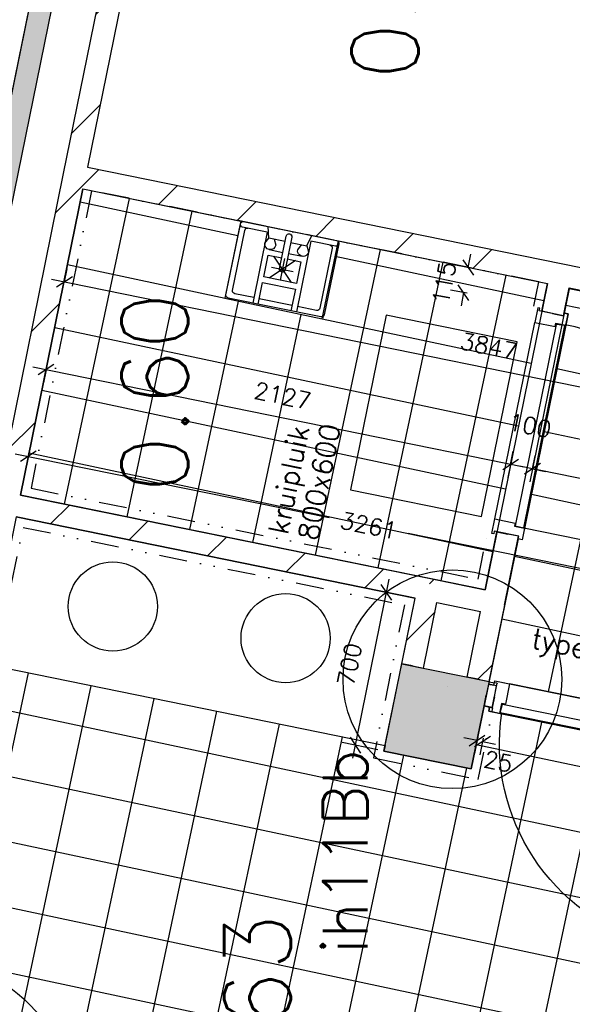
# Model space of a CAD drawing. Extents: x -29284 to 2055880, y -64816 to 121103.
# Tile 76 of 123: x 25401 to 27881, y 71183 to 75602. Entities that reach past the tile are written whole.
import ezdxf
from ezdxf.enums import TextEntityAlignment as Align

# ---------------------------------------------------------------- set-up
doc = ezdxf.new("R2010")
doc.units = 0
doc.header["$LTSCALE"] = 50
doc.header["$MEASUREMENT"] = 0
doc.header["$PDMODE"] = 3
doc.header["$PDSIZE"] = 0.1
doc.linetypes.add('DIVIDE', pattern=[1.25, 0.5, -0.25, 0, -0.25, 0, -0.25])
doc.layers.get('0').update_dxf_attribs({"linetype": 'CONTINUOUS'})
doc.layers.get('DEFPOINTS').update_dxf_attribs({"linetype": 'CONTINUOUS'})
for name, color, linetype in [('00', 7, 'CONTINUOUS'), ('_DETAILNUMMERS', 4, 'CONTINUOUS'), ('_DETAILNUMMERSTEKST', 4, 'CONTINUOUS'), ('A--01A1_ACEER', 1, 'CONTINUOUS'), ('A--A21--_F123-', 9, 'CONTINUOUS'), ('A--A22--_F123-', 9, 'CONTINUOUS'), ('A--A28--_F12--', 7, 'CONTINUOUS'), ('A--L21--', 3, 'CONTINUOUS'), ('A--L21--_F-2--', 7, 'CONTINUOUS'), ('A--L22--', 3, 'CONTINUOUS'), ('A--L22--_F-2--', 7, 'CONTINUOUS'), ('A--L28--', 7, 'CONTINUOUS'), ('A--L28--_F12--', 7, 'CONTINUOUS'), ('A--L32--', 7, 'CONTINUOUS'), ('A--L32--_F123-', 1, 'CONTINUOUS'), ('A--L32--_F123-DRAAIR', 7, 'CONTINUOUS'), ('A--L74--', 7, 'CONTINUOUS'), ('A--L74--_F-23-', 7, 'CONTINUOUS'), ('A--M$1A-_F123-', 1, 'CONTINUOUS'), ('A--M1$A-_F123-', 1, 'CONTINUOUS'), ('A--T$1A-_F123-_RN', 4, 'CONTINUOUS'), ('tegels', 253, 'CONTINUOUS'), ('TEKST_KOZIJNMERK', 2, 'CONTINUOUS'), ('X--LR---_CP', 7, 'CONTINUOUS')]:
    doc.layers.add(name, color=color, linetype=linetype)
doc.layers.add('bruto vloeroppervlak', color=3, linetype='CONTINUOUS', plot=False)
doc.styles.add('ALFA-0_25', font='ROMANS')
doc.styles.add('HIEMSTRA', font='romans.shx')
doc.dimstyles.new('STANDARD$0', dxfattribs={"dimscale": 30, "dimtxt": 2.5, "dimasz": 2, "dimexe": 2, "dimexo": 0, "dimgap": 2, "dimtad": 1, "dimdec": 0, "dimzin": 0, "dimdsep": 46, "dimtxsty": 'ALFA-0_25', "dimblk1": 'OBLIQUE', "dimblk2": 'OBLIQUE', "dimsah": 1, "dimcen": -3, "dimdle": 2, "dimclrd": 1, "dimclre": 1, "dimclrt": 2, "dimadec": 0, "dimazin": 0, "dimtfac": 0.666667, "dimtofl": 0, "dimtmove": 2, "dimatfit": 3, "dimldrblk": 'OBLIQUE', "dimfxl": 1, "dimtvp": 0.833333, "dimtolj": 1, "dimtzin": 0, "dimarcsym": 0})
pattern_1 = [(45, (-25645.33, -74901.35), (-212.132, 212.132), [])]

# ---------------------------------------------------------------- blocks, each defined once
blk = doc.blocks.new('*U1442')
at = {"layer": 'A--A21--_F123-', "color": 2}
for points in [[(-3905.2, -19171.4), (-3964.2, -19210.5), (0, 0), (-49, 10)], [(0, 0), (49, -10), (-3905.2, -19171.4), (-3846.3, -19132.3)]]:
    blk.add_solid(points, dxfattribs=at)
at = {"layer": 'A--L21--_F-2--', "color": 3, "linetype": 'Continuous'}
for points in [[(0, 0), (-49, 10), (-3964.2, -19210.5), (-3964.2, -19210.5)], [(0, 0), (49, -10), (-3846.3, -19132.3), (-3846.3, -19132.3)]]:
    blk.add_lwpolyline(points, dxfattribs=at)
blk = doc.blocks.new('*U1397')
at = {"layer": 'A--A22--_F123-', "linetype": 'Continuous'}
h = blk.add_hatch(dxfattribs=at)
h.set_pattern_fill('ALFALINE', color=256, scale=300, style=0)
h.set_pattern_definition([(45, (-27827.87, -74456.76), (-212.132, 212.132), [])])
h.paths.add_polyline_path([(0, 0), (10, 49), (1645.6, -284.2), (1684.6, -343.2), (1674.6, -392.2), (39, -59)])
at = {"layer": 'A--L22--_F-2--', "color": 3, "linetype": 'Continuous'}
for points in [[(10, 49), (10, 49), (1645.6, -284.2), (1645.6, -284.2)], [(39, -59), (39, -59), (1674.6, -392.2), (1674.6, -392.2)]]:
    blk.add_lwpolyline(points, dxfattribs=at)
blk = doc.blocks.new('*U1361')
at = {"layer": 'A--A22--_F123-', "linetype": 'Continuous'}
h = blk.add_hatch(dxfattribs=at)
h.set_pattern_fill('ALFALINE', color=256, scale=300, style=0)
h.set_pattern_definition([(45, (-26223.74, -77740.84), (-212.132, 212.132), [])])
h.paths.add_polyline_path([(0, 0), (38.9, -59.4), (-519.4, -2800.5), (-578.4, -2839.5), (-627.4, -2829.5), (-49, 10)])
at = {"layer": 'A--L22--_F-2--', "color": 3, "linetype": 'Continuous'}
for points in [[(-49, 10), (-49, 10), (-627.4, -2829.5), (-627.4, -2829.5)], [(38.9, -59.4), (38.9, -59.4), (-519.4, -2800.5), (-519.4, -2800.5)]]:
    blk.add_lwpolyline(points, dxfattribs=at)
blk = doc.blocks.new('*U1357')
at = {"layer": 'A--A22--_F123-', "linetype": 'Continuous'}
h = blk.add_hatch(dxfattribs=at)
h.set_pattern_fill('ALFALINE', color=256, scale=300, style=0)
h.set_pattern_definition([(45, (-27234.07, -73044.67), (-212.132, 212.132), [])])
h.paths.add_polyline_path([(0, 0), (10, 49), (254.9, -0.9), (294, -59.9), (235, -98.9), (39, -59)])
at = {"layer": 'A--L22--_F-2--', "color": 3, "linetype": 'Continuous'}
for points in [[(10, 49), (10, 49), (254.9, -0.9), (254.9, -0.9)], [(39, -59), (39, -59), (235, -98.9), (235, -98.9)]]:
    blk.add_lwpolyline(points, dxfattribs=at)
blk = doc.blocks.new('Q0340081')
at = {"layer": 'A--L32--_F123-', "color": 2, "linetype": 'Continuous'}
blk.add_lwpolyline([(0, 0), (0, -40), (926.12, -40), (923.12, 0), (0, 0)], close=True, dxfattribs=at)
at = {"layer": 'A--L32--_F123-', "color": 1, "linetype": 'Continuous'}
blk.add_lwpolyline([(0, -40), (0, -970, 0.4142136), (930, -40)], format="xyb", dxfattribs=at)
blk = doc.blocks.new('dr_930type3')
at = {"layer": 'A--L32--_F123-', "color": 1}
blk.add_line((67, 0), (967, 0), dxfattribs=at)
for points in [[(0, -9), (0, 0), (67, 0), (67, -93.75), (52, -93.75), (52, -139), (0, -139), (0, -121), (12, -121), (12, -9), (0, -9)], [(1034, -9), (1034, 0), (967, 0), (967, -93.75), (982, -93.75), (982, -139), (1034, -139), (1034, -121), (1022, -121), (1022, -9), (1034, -9)]]:
    blk.add_lwpolyline(points, close=True, dxfattribs=at)
at = {"layer": 'X--LR---_CP', "color": 2, "linetype": 'Continuous'}
blk.add_point((0, 0), dxfattribs=at)
at = {"layer": 'X--LR---_CP', "color": 3, "linetype": 'Continuous'}
blk.add_point((0, 0), dxfattribs=at)
at = {"layer": 'A--L32--', "linetype": 'Continuous'}
blk.add_blockref('Q0340081', (53.94, -95.94), dxfattribs=at)
blk = doc.blocks.new('*U1321')
at = {"layer": 'A--A22--_F123-', "linetype": 'Continuous'}
h = blk.add_hatch(dxfattribs=at)
h.set_pattern_fill('ALFALINE', color=256, scale=300, style=0)
h.set_pattern_definition([(45, (-27792.52, -74283.24), (-212.132, 212.132), [])])
h.paths.add_polyline_path([(0, 0), (-49, 10), (-23.6, 134.5), (35.3, 173.5), (74.4, 114.6), (49, -10)])
at = {"layer": 'A--L22--_F-2--', "color": 3, "linetype": 'Continuous'}
for points in [[(0, 0), (-49, 10), (-23.6, 134.5), (-23.6, 134.5)], [(0, 0), (49, -10), (74.4, 114.6), (74.4, 114.6)]]:
    blk.add_lwpolyline(points, dxfattribs=at)
blk = doc.blocks.new('Q020439-')
at = {"layer": 'A--A28--_F12--', "color": 8}
for points in [[(-200, -200), (-200, 200), (200, 200)], [(-200, -200), (200, 200), (200, -200)]]:
    blk.add_solid(points, dxfattribs=at)
at = {"layer": 'A--L28--_F12--', "color": 3, "linetype": 'Continuous'}
blk.add_lwpolyline([(-200, -200), (-200, 200), (200, 200), (200, -200)], close=True, dxfattribs=at)
at = {"layer": 'X--LR---_CP'}
for p in [(-200, 0), (-200, 0), (200, 0)]:
    blk.add_point(p, dxfattribs=at)
blk = doc.blocks.new('*U1293')
at = {"layer": 'A--A22--_F123-', "linetype": 'Continuous'}
h = blk.add_hatch(dxfattribs=at)
h.set_pattern_fill('ALFALINE', color=256, scale=300, style=0)
h.set_pattern_definition(pattern_1)
h.paths.add_polyline_path([(0, 0), (39, -59), (-240.9, -1433), (-299.8, -1472), (-348.8, -1462), (-49, 10)])
at = {"layer": 'A--L22--_F-2--', "color": 3, "linetype": 'Continuous'}
for points in [[(-49, 10), (-49, 10), (-348.8, -1462), (-348.8, -1462)], [(39, -59), (39, -59), (-240.9, -1433), (-240.9, -1433)]]:
    blk.add_lwpolyline(points, dxfattribs=at)
blk = doc.blocks.new('*U1292')
at = {"layer": 'A--A22--_F123-', "linetype": 'Continuous'}
h = blk.add_hatch(dxfattribs=at)
h.set_pattern_fill('ALFALINE', color=256, scale=300, style=0)
h.set_pattern_definition([(45, (-27164.2, -72701.7), (-212.132, 212.132), [])])
h.paths.add_polyline_path([(0, 0), (-49, 10), (10.9, 303.9), (69.9, 343), (108.9, 284), (49, -10)])
at = {"layer": 'A--L22--_F-2--', "color": 3, "linetype": 'Continuous'}
for points in [[(0, 0), (-49, 10), (10.9, 303.9), (10.9, 303.9)], [(0, 0), (49, -10), (108.9, 284), (108.9, 284)]]:
    blk.add_lwpolyline(points, dxfattribs=at)
blk = doc.blocks.new('*U1291')
at = {"layer": 'A--A22--_F123-', "linetype": 'Continuous'}
h = blk.add_hatch(dxfattribs=at)
h.set_pattern_fill('ALFALINE', color=256, scale=300, style=0)
h.set_pattern_definition([(45, (-25345.5, -73429.38), (-212.132, 212.132), [])])
h.paths.add_polyline_path([(0, 0), (59, 39), (1898.6, -335.7), (1888.6, -384.7), (1829.6, -423.7), (39, -59)])
at = {"layer": 'A--L22--_F-2--', "color": 3, "linetype": 'Continuous'}
for points in [[(59, 39), (59, 39), (1898.6, -335.7), (1898.6, -335.7)], [(39, -59), (39, -59), (1829.6, -423.7), (1829.6, -423.7)]]:
    blk.add_lwpolyline(points, dxfattribs=at)
blk = doc.blocks.new('_OBLIQUE')
at = {"color": 0, "linetype": 'ByBlock'}
blk.add_line((-0.5, -0.5), (0.5, 0.5), dxfattribs=at)
blk = doc.blocks.new('*D273')
at = {"layer": 'A--M$1A-_F123-', "color": 1, "lineweight": -2, "transparency": 16777216}
for p, q in [((26895.1, 72287.1), (27058.8, 73090.6)), ((27147.4, 73011.3), (26988, 73043.8)), ((27007.7, 72325.4), (26848.3, 72357.8))]:
    blk.add_line(p, q, dxfattribs=at)
at = {"layer": 'DEFPOINTS', "color": 0, "transparency": 16777216}
for p in [(27046.8, 73031.8), (27147.4, 73011.3), (27007.7, 72325.4)]:
    blk.add_point(p, dxfattribs=at)
at = {"layer": 'A--M$1A-_F123-', "color": 1, "lineweight": -2, "transparency": 16777216, "xscale": 60, "yscale": 60, "zscale": 60}
for p, rotation in [((27046.8, 73031.8), 78.48629033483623), ((26907.1, 72345.9), 258.4862903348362)]:
    blk.add_blockref('_OBLIQUE', p, dxfattribs=dict(at, rotation=rotation))
at = {"layer": 'A--M$1A-_F123-', "color": 2, "transparency": 16777216, "insert": (26881.4, 72708.3), "char_height": 75, "attachment_point": 5, "rotation": 78.4863, "style": 'ALFA-0_25'}
blk.add_mtext('\\A1;700', dxfattribs=at)
blk = doc.blocks.new('Q070085-')
at = {"layer": 'X--LR---_CP'}
for p in [(0, 0), (0, 0), (350, 0)]:
    blk.add_point(p, dxfattribs=at)
blk = doc.blocks.new('Q070086-')
at = {"layer": 'X--LR---_CP'}
for p in [(0, 0), (0, 0), (400, 0)]:
    blk.add_point(p, dxfattribs=at)
blk = doc.blocks.new('Q070087-')
at = {"layer": 'X--LR---_CP'}
for p in [(0, 0), (0, 0), (175, 0)]:
    blk.add_point(p, dxfattribs=at)
blk = doc.blocks.new('Q070079-')
at = {"layer": 'X--LR---_CP'}
for p in [(0, 0), (0, 0), (50, 0)]:
    blk.add_point(p, dxfattribs=at)
blk = doc.blocks.new('Q070048-')
at = {"layer": 'A--L74--_F-23-', "color": 1, "linetype": 'Continuous'}
for p, q in [((-100, -25), (-100, -350)), ((100, -25), (100, -350)), ((-75, -100), (-12.5, -100)), ((-50, -125), (50, -225)), ((50, -125), (-50, -225)), ((0, -125), (0, -225)), ((12.5, -100), (75, -100)), ((-50, -175), (50, -175)), ((75, -325), (-75, -325))]:
    blk.add_line(p, q, dxfattribs=at)
for points in [[(-212.5, 0), (212.5, 0, -0.41), (225, -12.5), (225, -337.5, -0.41), (212.5, -350), (-212.5, -350, -0.41), (-225, -337.5), (-225, -12.5, -0.41), (-212.5, 0)], [(-100, -25), (-212.5, -25, -0.41), (-225, -12.5)], [(-100, -325), (-187.5, -325, -0.41), (-200, -312.5), (-200, -37.5, -0.41), (-187.5, -25), (-187.5, -25)], [(12.5, -25), (12.5, -175, -1), (-12.5, -175), (-12.5, -25, -1), (12.5, -25)], [(225, -12.5, -0.41), (212.5, -25), (100, -25)], [(187.5, -25), (187.5, -25, -0.41), (200, -37.5), (200, -312.5, -0.41), (187.5, -325), (100, -325)], [(-62.5, -50), (-50, -75, -1), (-100, -75), (-87.5, -50)], [(87.5, -50), (100, -75, -1), (50, -75), (62.5, -50)]]:
    blk.add_lwpolyline(points, format="xyb", dxfattribs=at)
for points in [[(-12.5, -50), (-87.5, -50), (-100, 0)], [(12.5, -50), (87.5, -50), (100, 0)], [(12.5, -125), (75, -125), (75, -225), (-75, -225), (-75, -125), (-12.5, -125)], [(-75, -350), (-75, -250), (75, -250), (75, -350)]]:
    blk.add_lwpolyline(points, dxfattribs=at)
at = {"layer": 'A--L74--_F-23-', "color": 255}
blk.add_circle((0, 0), 0.0123, dxfattribs=at)
at = {"layer": 'X--LR---_CP'}
for p in [(-225, -350), (225, -350), (225, -350)]:
    blk.add_point(p, dxfattribs=at)
at = {"layer": 'A--L74--', "extrusion": (-1, 0, 0)}
for name, p in [('Q070085-', (0, 0, -225)), ('Q070087-', (12.5, 0, -12.5))]:
    blk.add_blockref(name, p, dxfattribs=at)
at = {"layer": 'A--L74--'}
blk.add_blockref('Q070086-', (-200, -25), dxfattribs=at)
at = {"layer": 'A--L74--', "extrusion": (0, -1, 0)}
for p in [(-100, 0, 50), (50, 0, 50)]:
    blk.add_blockref('Q070079-', p, dxfattribs=at)
blk = doc.blocks.new('*D326')
at = {"layer": 'A--M$1A-_F123-', "color": 1, "linetype": 'Continuous', "lineweight": -2, "transparency": 16777216}
for p, q in [((25601.8, 74424.6), (25613.8, 74483.3)), ((29429.8, 73644.8), (25543, 74436.5)), ((29371, 73656.8), (29383, 73715.6))]:
    blk.add_line(p, q, dxfattribs=at)
at = {"layer": 'DEFPOINTS', "color": 0, "linetype": 'Continuous', "transparency": 16777216}
for p in [(25601.8, 74424.6), (25601.8, 74424.6), (29371, 73656.8)]:
    blk.add_point(p, dxfattribs=at)
at = {"layer": 'A--M$1A-_F123-', "color": 1, "linetype": 'Continuous', "lineweight": -2, "transparency": 16777216, "xscale": 60, "yscale": 60, "zscale": 60}
for p, rotation in [((25601.8, 74424.6), 168.4862903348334), ((29371, 73656.8), 348.4862903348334)]:
    blk.add_blockref('_OBLIQUE', p, dxfattribs=dict(at, rotation=rotation))
at = {"layer": 'A--M$1A-_F123-', "color": 2, "linetype": 'Continuous', "transparency": 16777216, "insert": (27505.9, 74136.2), "char_height": 75, "attachment_point": 5, "rotation": 348.4863, "style": 'ALFA-0_25'}
blk.add_mtext('\\A1;3847', dxfattribs=at)
blk = doc.blocks.new('*D327')
at = {"layer": 'A--M$1A-_F123-', "color": 1, "linetype": 'Continuous', "lineweight": -2, "transparency": 16777216}
for p, q in [((27662.4, 73594.2), (25460.2, 74042.8)), ((25519, 74030.8), (25507.1, 73972.1)), ((27603.6, 73606.2), (27591.6, 73547.4))]:
    blk.add_line(p, q, dxfattribs=at)
at = {"layer": 'DEFPOINTS', "color": 0, "linetype": 'Continuous', "transparency": 16777216}
for p in [(25519, 74030.8), (25519, 74030.8), (27603.6, 73606.2)]:
    blk.add_point(p, dxfattribs=at)
at = {"layer": 'A--M$1A-_F123-', "color": 1, "linetype": 'Continuous', "lineweight": -2, "transparency": 16777216, "xscale": 60, "yscale": 60, "zscale": 60}
for p, rotation in [((25519, 74030.8), 168.486290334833), ((27603.6, 73606.2), 348.486290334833)]:
    blk.add_blockref('_OBLIQUE', p, dxfattribs=dict(at, rotation=rotation))
at = {"layer": 'A--M$1A-_F123-', "color": 2, "linetype": 'Continuous', "transparency": 16777216, "insert": (26580.8, 73914.1), "char_height": 75, "attachment_point": 5, "rotation": 348.4863, "style": 'ALFA-0_25'}
blk.add_mtext('\\A1;2127', dxfattribs=at)
blk = doc.blocks.new('*D328')
at = {"layer": 'A--M$1A-_F123-', "color": 1, "linetype": 'Continuous', "lineweight": -2, "transparency": 16777216}
for p, q in [((25439.3, 73639.6), (25451.8, 73700.7)), ((25381, 73653.9), (26788.9, 73367.8)), ((28694.7, 72980.5), (27144.5, 73295.5)), ((28635.4, 72990.1), (28647.9, 73051.2))]:
    blk.add_line(p, q, dxfattribs=at)
at = {"layer": 'DEFPOINTS', "color": 0, "linetype": 'Continuous', "transparency": 16777216}
for p in [(25439.3, 73639.6), (28635.4, 72990.1), (28635.9, 72992.4)]:
    blk.add_point(p, dxfattribs=at)
at = {"layer": 'A--M$1A-_F123-', "color": 1, "linetype": 'Continuous', "lineweight": -2, "transparency": 16777216, "xscale": 60, "yscale": 60, "zscale": 60}
for p, rotation in [((25439.8, 73641.9), 168.5128474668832), ((28635.9, 72992.4), 348.5128474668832)]:
    blk.add_blockref('_OBLIQUE', p, dxfattribs=dict(at, rotation=rotation))
at = {"layer": 'A--M$1A-_F123-', "color": 2, "linetype": 'Continuous', "transparency": 16777216, "insert": (26966.7, 73331.6), "char_height": 75, "attachment_point": 5, "rotation": 348.5128, "style": 'ALFA-0_25'}
blk.add_mtext('\\A1;3261', dxfattribs=at)
blk = doc.blocks.new('*D338')
at = {"layer": 'A--M$1A-_F123-', "color": 1, "linetype": 'Continuous', "lineweight": -2, "transparency": 16777216}
for p, q in [((27603.6, 73606.2), (27615.6, 73665)), ((27603.6, 73606.2), (27544.8, 73618.2)), ((27701.6, 73586.3), (27713.6, 73645.1)), ((27701.6, 73586.3), (27760.4, 73574.3))]:
    blk.add_line(p, q, dxfattribs=at)
at = {"layer": 'DEFPOINTS', "color": 0, "linetype": 'Continuous', "transparency": 16777216}
for p in [(27603.6, 73606.2), (27701.6, 73586.3), (27701.6, 73586.3)]:
    blk.add_point(p, dxfattribs=at)
at = {"layer": 'A--M$1A-_F123-', "color": 1, "linetype": 'Continuous', "lineweight": -2, "transparency": 16777216, "xscale": 60, "yscale": 60, "zscale": 60}
for p, rotation in [((27603.6, 73606.2), 348.4862903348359), ((27701.6, 73586.3), 168.4862903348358)]:
    blk.add_blockref('_OBLIQUE', p, dxfattribs=dict(at, rotation=rotation))
at = {"layer": 'A--M$1A-_F123-', "color": 2, "linetype": 'Continuous', "transparency": 16777216, "insert": (27690, 73780), "char_height": 75, "attachment_point": 5, "rotation": 348.4863, "style": 'ALFA-0_25'}
blk.add_mtext('\\A1;100', dxfattribs=at)
blk = doc.blocks.new('*D339')
at = {"layer": 'A--M$1A-_F123-', "color": 1, "linetype": 'Continuous', "lineweight": -2, "transparency": 16777216}
for p, q in [((27866.2, 74394.6), (27690.2, 73527.4)), ((32770.9, 72557), (27643.3, 73598.1)), ((32876.2, 73377.4), (32700.1, 72510.2))]:
    blk.add_line(p, q, dxfattribs=at)
at = {"layer": 'DEFPOINTS', "color": 0, "linetype": 'Continuous', "transparency": 16777216}
for p in [(27866.2, 74394.6), (27702.1, 73586.2), (32876.2, 73377.4)]:
    blk.add_point(p, dxfattribs=at)
at = {"layer": 'A--M$1A-_F123-', "color": 1, "linetype": 'Continuous', "lineweight": -2, "transparency": 16777216, "xscale": 60, "yscale": 60, "zscale": 60}
for p, rotation in [((27702.1, 73586.2), 168.523055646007), ((32712.1, 72569), 348.5230556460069)]:
    blk.add_blockref('_OBLIQUE', p, dxfattribs=dict(at, rotation=rotation))
at = {"layer": 'A--M$1A-_F123-', "color": 2, "linetype": 'Continuous', "transparency": 16777216, "insert": (30226.5, 73173.1), "char_height": 75, "attachment_point": 5, "rotation": 348.5231, "style": 'ALFA-0_25'}
blk.add_mtext('\\A1;5112', dxfattribs=at)
blk = doc.blocks.new('*U1253')
at = {"layer": 'A--A22--_F123-', "linetype": 'Continuous'}
h = blk.add_hatch(dxfattribs=at)
h.set_pattern_fill('ALFALINE', color=256, scale=300, style=0)
h.set_pattern_definition(pattern_1)
h.paths.add_polyline_path([(0, 0), (59, 39), (2192.5, -395.6), (2182.5, -444.6), (2123.6, -483.6), (39, -59)])
at = {"layer": 'A--L22--_F-2--', "color": 3, "linetype": 'Continuous'}
for points in [[(59, 39), (59, 39), (2192.5, -395.6), (2192.5, -395.6)], [(39, -59), (39, -59), (2123.6, -483.6), (2123.6, -483.6)]]:
    blk.add_lwpolyline(points, dxfattribs=at)
blk = doc.blocks.new('*D601')
at = {"layer": 'A--M$1A-_F123-', "color": 1, "linetype": 'Continuous', "lineweight": -2, "transparency": 16777216}
for p, q in [((25869.3, 83844.4), (22611.7, 67852.8)), ((25901.5, 83776.6), (25798.5, 83797.6)), ((22668, 67902.6), (22564.9, 67923.6))]:
    blk.add_line(p, q, dxfattribs=at)
at = {"layer": 'DEFPOINTS', "color": 0, "linetype": 'Continuous', "transparency": 16777216}
for p in [(25901.5, 83776.6), (22623.7, 67911.6), (22668, 67902.6)]:
    blk.add_point(p, dxfattribs=at)
at = {"layer": 'A--M$1A-_F123-', "color": 1, "linetype": 'Continuous', "lineweight": -2, "transparency": 16777216, "xscale": 60, "yscale": 60, "zscale": 60}
for p, rotation in [((25857.3, 83785.6), 78.48629033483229), ((22623.7, 67911.6), 258.4862903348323)]:
    blk.add_blockref('_OBLIQUE', p, dxfattribs=dict(at, rotation=rotation))
at = {"layer": 'A--M$1A-_F123-', "color": 2, "linetype": 'Continuous', "transparency": 16777216, "insert": (24145, 75868.1), "char_height": 75, "attachment_point": 5, "rotation": 78.4863, "style": 'ALFA-0_25'}
blk.add_mtext('\\A1;16200', dxfattribs=at)
blk = doc.blocks.new('*U1197')
at = {"layer": 'A--A22--_F123-', "linetype": 'Continuous'}
h = blk.add_hatch(dxfattribs=at)
h.set_pattern_fill('ALFALINE', color=256, scale=300, style=0)
h.set_pattern_definition([(45, (-27458.16, -72641.82), (-212.132, 212.132), [])])
h.paths.add_polyline_path([(0, 0), (-49, 10), (10.9, 304), (69.9, 343), (118.9, 333), (49, -10)])
at = {"layer": 'A--L22--_F-2--', "color": 3, "linetype": 'Continuous'}
for points in [[(0, 0), (49, -10), (118.9, 333), (118.9, 333)], [(0, 0), (-49, 10), (10.9, 304), (10.9, 304)]]:
    blk.add_lwpolyline(points, dxfattribs=at)
blk = doc.blocks.new('*U1196')
at = {"layer": 'A--A22--_F123-', "linetype": 'Continuous'}
h = blk.add_hatch(dxfattribs=at)
h.set_pattern_fill('ALFALINE', color=256, scale=300, style=0)
h.set_pattern_definition([(45, (-27528.03, -72984.8), (-212.132, 212.132), [])])
h.paths.add_polyline_path([(0, 0), (-39, 59), (13.9, 318.8), (62.9, 308.8), (111.9, 298.8), (49, -10)])
at = {"layer": 'A--L22--_F-2--', "color": 3, "linetype": 'Continuous'}
for points in [[(-39, 59), (-39, 59), (13.9, 318.8), (62.9, 308.8)], [(49, -10), (49, -10), (111.9, 298.8), (62.9, 308.8)]]:
    blk.add_lwpolyline(points, dxfattribs=at)
blk = doc.blocks.new('dr_880 type1')
at = {"layer": 'A--L32--_F123-', "color": 1}
blk.add_line((67, 0), (917, 0), dxfattribs=at)
at = {"layer": 'A--L32--_F123-'}
for points in [[(0, 9), (0, 0), (67, 0), (67, 93.8), (50, 93.8), (50, 139), (0, 139), (0, 121), (12, 121), (12, 9), (0, 9)], [(52, 95.6), (52, 135.6), (932, 135.6), (929, 95.6), (52, 95.6)], [(984, 9), (984, 0), (917, 0), (917, 93.8), (934, 93.8), (934, 139), (984, 139), (984, 121), (972, 121), (972, 9), (984, 9)]]:
    blk.add_lwpolyline(points, close=True, dxfattribs=at)
at = {"layer": 'A--L32--_F123-DRAAIR', "color": 1}
blk.add_lwpolyline([(52, 135.6), (52, 1015.6, -0.381848), (924.9, 135.8)], format="xyb", dxfattribs=at)
at = {"layer": 'X--LR---_CP', "color": 1}
for p in [(12, 121), (12, 9)]:
    blk.add_point(p, dxfattribs=at)
at = {"layer": 'X--LR---_CP', "color": 2}
for p in [(972, 121), (972, 9)]:
    blk.add_point(p, dxfattribs=at)
at = {"layer": 'X--LR---_CP'}
blk.add_point((0, 0), dxfattribs=at)
blk = doc.blocks.new('DR_780TYPE2')
at = {"layer": 'A--L32--_F123-', "color": 1}
blk.add_line((67, 0), (817, 0), dxfattribs=at)
at = {"layer": 'A--L32--_F123-'}
for points in [[(0, 9), (0, 0), (67, 0), (67, 93.8), (50, 93.8), (50, 139), (0, 139), (0, 121), (12, 121), (12, 9), (0, 9)], [(52, 95.6), (52, 135.6), (832, 135.6), (829, 95.6), (52, 95.6)], [(884, 9), (884, 0), (817, 0), (817, 93.8), (834, 93.8), (834, 139), (884, 139), (884, 121), (872, 121), (872, 9), (884, 9)]]:
    blk.add_lwpolyline(points, close=True, dxfattribs=at)
at = {"layer": 'A--L32--_F123-DRAAIR', "color": 1}
blk.add_lwpolyline([(52, 135.6), (52, 915.6, -0.423925), (824.9, 135.8)], format="xyb", dxfattribs=at)
at = {"layer": 'X--LR---_CP', "color": 1}
for p in [(12, 121), (12, 9)]:
    blk.add_point(p, dxfattribs=at)
at = {"layer": 'X--LR---_CP', "color": 2}
for p in [(872, 121), (872, 9)]:
    blk.add_point(p, dxfattribs=at)
at = {"layer": 'X--LR---_CP'}
blk.add_point((0, 0), dxfattribs=at)
blk = doc.blocks.new('*D687')
at = {"layer": 'A--M1$A-_F123-', "color": 1, "lineweight": -2, "transparency": 16777216}
for p, q in [((27413.7, 74489.8), (27424.6, 74548.8)), ((27429.3, 74486.9), (27354.7, 74500.8)), ((27408.3, 74373.9), (27333.7, 74387.8)), ((27392.7, 74376.8), (27381.8, 74317.8))]:
    blk.add_line(p, q, dxfattribs=at)
at = {"layer": 'DEFPOINTS', "color": 0, "transparency": 16777216}
for p in [(27429.3, 74486.9), (27392.7, 74376.8), (27408.3, 74373.9)]:
    blk.add_point(p, dxfattribs=at)
at = {"layer": 'A--M1$A-_F123-', "color": 1, "lineweight": -2, "transparency": 16777216, "xscale": 60, "yscale": 60, "zscale": 60}
for p, rotation in [((27413.7, 74489.8), 259.5007533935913), ((27392.7, 74376.8), 79.5007533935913)]:
    blk.add_blockref('_OBLIQUE', p, dxfattribs=dict(at, rotation=rotation))
at = {"layer": 'A--M1$A-_F123-', "color": 2, "transparency": 16777216, "insert": (27305.3, 74419.7), "char_height": 75, "attachment_point": 5, "rotation": 79.5008, "style": 'ALFA-0_25'}
blk.add_mtext('\\A1;115', dxfattribs=at)
blk = doc.blocks.new('*D740')
at = {"layer": 'A--M1$A-_F123-', "color": 1, "lineweight": -2, "transparency": 16777216}
for p, q in [((27453.3, 72367.2), (27394.5, 72379.2)), ((27456.4, 72382.7), (27441.3, 72308.4)), ((27480.9, 72377.7), (27465.8, 72303.4)), ((27477.7, 72362.2), (27536.5, 72350.2))]:
    blk.add_line(p, q, dxfattribs=at)
at = {"layer": 'DEFPOINTS', "color": 0, "transparency": 16777216}
for p in [(27456.4, 72382.7), (27480.9, 72377.7), (27477.7, 72362.2)]:
    blk.add_point(p, dxfattribs=at)
at = {"layer": 'A--M1$A-_F123-', "color": 1, "lineweight": -2, "transparency": 16777216, "xscale": 60, "yscale": 60, "zscale": 60}
for p, rotation in [((27453.3, 72367.2), 348.4862903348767), ((27477.7, 72362.2), 168.4862903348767)]:
    blk.add_blockref('_OBLIQUE', p, dxfattribs=dict(at, rotation=rotation))
at = {"layer": 'A--M1$A-_F123-', "color": 2, "transparency": 16777216, "insert": (27548.6, 72272.9), "char_height": 75, "attachment_point": 5, "rotation": 348.4863, "style": 'ALFA-0_25'}
blk.add_mtext('\\A1;25', dxfattribs=at)
blk = doc.blocks.new('*U1191')
at = {"layer": 'A--A22--_F123-', "linetype": 'Continuous'}
h = blk.add_hatch(dxfattribs=at)
h.set_pattern_fill('ALFALINE', color=256, scale=300, style=0)
h.set_pattern_definition([(45, (-27531.02, -72563.6), (-212.132, 212.132), [])])
h.paths.add_polyline_path([(0, 0), (-10, -49), (-46.2, -41.6), (-36.3, 7.4), (-26.3, 56.4), (10, 49)])
at = {"layer": 'A--L22--_F-2--', "color": 3, "linetype": 'Continuous'}
for points in [[(0, 0), (10, 49), (-26.3, 56.4), (-36.3, 7.4)], [(0, 0), (-10, -49), (-46.2, -41.6), (-36.3, 7.4)]]:
    blk.add_lwpolyline(points, dxfattribs=at)
blk = doc.blocks.new('DETAILNR')
at = {"layer": '_DETAILNUMMERS'}
blk.add_circle((32.9, -23.2), 490.7, dxfattribs=at)
at = {"layer": 'X--LR---_CP'}
blk.add_point((0, 0), dxfattribs=at)
at = {"layer": '_DETAILNUMMERSTEKST', "style": 'ALFA-0_25'}
blk.add_attdef('DETAILNR', text='', height=200, rotation=90, dxfattribs=at).set_placement((-618.4, 223.8), align=Align.RIGHT)

msp = doc.modelspace()

# ---------------------------------------------------------------- hatches: boundary and pattern name
at = {"layer": 'tegels', "linetype": 'Continuous'}
h = msp.add_hatch(dxfattribs=at)
h.set_pattern_fill('NET', color=256, scale=2300, angle=348, style=0)
h.paths.add_polyline_path([(25404.5, 73468.4), (25684.3, 74842.4), (26393.4, 74697.9), (26322, 74352.1), (26758.6, 74259.3), (26831.1, 74608.8), (27768.9, 74417.7), (27489, 73043.8)])
h = msp.add_hatch(dxfattribs=at)
h.set_pattern_fill('NET', color=256, scale=2300, angle=348, style=0)
h.paths.add_polyline_path([(27866.2, 74394.6), (27843.9, 74285), (27861.6, 74281.4), (27655.2, 73268.2), (27637.5, 73271.8), (27504.7, 72620), (27528.9, 72615.1), (27533.3, 72634.8), (28497.5, 72438.4), (28493.4, 72418.6), (29496.6, 72214.2), (29502.5, 72234.6), (30466.7, 72038.1), (30462.5, 72017.6), (31781.7, 71748.8), (31785.3, 71766.5), (31850.9, 71753.1), (31822.2, 71612), (32800.5, 71412.7), (32829.2, 71553.8), (32896.4, 71540.1), (32892.8, 71522.4), (33937.6, 71309.6), (33942.3, 71332.6), (33919.1, 71338.9), (34303, 73223.5), (34195, 73245.5), (34189.8, 73225.1), (33176.6, 73431.5), (33180.8, 73452.1), (33000.9, 73488.7), (32974.2, 73357.4)])
h = msp.add_hatch(dxfattribs=at)
h.set_pattern_fill('NET', color=256, scale=2300, angle=348, style=0)
h.paths.add_polyline_path([(24842.1, 70642.3), (24829.3, 70644.9), (25249.8, 72709), (27040.4, 72344.2), (27035.4, 72319.7), (27427.3, 72239.9), (27484.8, 72522), (27509.1, 72516.2), (27505.5, 72498.6), (28469.7, 72302.2), (28479.8, 72319.3), (28498, 72315.6), (28022.4, 69975.4), (27886.4, 70003.1), (27890.1, 70021.4)])

# ---------------------------------------------------------------- linework, layer by layer
at = {"layer": 'A--01A1_ACEER'}
msp.add_lwpolyline([(27473.6, 73372.4), (27633.3, 74156.3), (27045.4, 74276), (26885.7, 73492.1)], close=True, dxfattribs=at)
at = {"layer": 'A--L74--'}
msp.add_lwpolyline([(27040.4, 72344.2), (27174.8, 73005.7), (25384.2, 73370.5), (25249.8, 72709)], close=True, dxfattribs=at)
for centre in [(25818.7, 72968.5, 860), (26594.2, 72826.4, 860)]:
    msp.add_circle(centre, 200, dxfattribs=at)
at = {"layer": 'bruto vloeroppervlak', "linetype": 'Continuous'}
msp.add_lwpolyline([(40463, 94451.7), (30665.4, 94453.8), (30665.5, 94961.8), (30647.5, 94961.8), (30647.5, 94976.8), (26516.2, 94976.8), (26516.2, 83519.4), (26531.4, 83519.4), (26531.4, 83501.2), (26966.3, 83260.4), (26982.3, 83254.6), (26989.4, 83253.1), (23092.3, 64121.8), (19598.3, 46969.1)], dxfattribs=at)
at = {"layer": 'tegels', "linetype": 'Continuous'}
for points in [[(25404.5, 73468.4), (25684.3, 74842.4), (26393.4, 74697.9), (26322, 74352.1), (26758.6, 74259.3), (26831.1, 74608.8), (27768.9, 74417.7), (27489, 73043.8)], [(24842.1, 70642.3), (24829.3, 70644.9), (25249.8, 72709), (27040.4, 72344.2), (27035.4, 72319.7), (27427.3, 72239.9), (27484.8, 72522), (27509.1, 72516.2), (27505.5, 72498.6), (28469.7, 72302.2), (28479.8, 72319.3), (28498, 72315.6), (28022.4, 69975.4), (27886.4, 70003.1), (27890.1, 70021.4)]]:
    msp.add_lwpolyline(points, close=True, dxfattribs=at)
at = {"layer": 'tegels', "color": 3, "linetype": 'DIVIDE', "ltscale": 5}
for points in [[(27707.3, 74315.6), (27729.7, 74425.7), (25723.5, 74834.4), (25451.6, 73499.6), (27457.8, 73090.9), (27500.3, 73299.8)], [(24864.9, 70619.3), (25415.7, 73323.2), (27127.8, 72975.4), (26987.9, 72288.6), (27458.5, 72192.7), (27524, 72514)]]:
    msp.add_lwpolyline(points, dxfattribs=at)
at = {"layer": 'tegels', "linetype": 'Continuous'}
msp.add_lwpolyline([(32974.2, 73357.4), (27866.2, 74394.6), (27843.9, 74285), (27861.6, 74281.4), (27655.2, 73268.2), (27637.5, 73271.8), (27504.7, 72620), (27528.9, 72615.1), (27533.3, 72634.8), (28497.5, 72438.4), (28493.4, 72418.6), (29496.6, 72214.2), (29502.5, 72234.6), (30466.7, 72038.1)], dxfattribs=at)

# ---------------------------------------------------------------- block references
at = {"layer": '00'}
ref = msp.add_blockref('DETAILNR', (27319.3, 72608.9), dxfattribs=dict(at, rotation=90))
ref.add_attrib('DETAILNR', 'ih11Bb', dxfattribs={"layer": '_DETAILNUMMERSTEKST', "height": 200, "rotation": 90, "style": 'ALFA-0_25'}).set_placement((26961.5, 72327.7), align=Align.RIGHT)
at = {"layer": 'A--L21--', "linetype": 'Continuous'}
for name, p in [('*U1442', (27056.6, 83332.3)), ('*U1361', (26223.7, 77740.8)), ('*U1293', (25645.3, 74901.3))]:
    msp.add_blockref(name, p, dxfattribs=at)
at = {"layer": 'A--L22--', "linetype": 'Continuous'}
msp.add_blockref('*U1253', (25645.3, 74901.3), dxfattribs=at)
at = {"layer": 'A--L22--'}
for name, p in [('*U1397', (27827.9, 74456.8)), ('*U1321', (27792.5, 74283.2)), ('*U1291', (25345.5, 73429.4)), ('*U1196', (27528, 72984.8)), ('*U1357', (27234.1, 73044.7)), ('*U1292', (27164.2, 72701.7)), ('*U1197', (27458.2, 72641.8)), ('*U1191', (27531, 72563.6))]:
    msp.add_blockref(name, p, dxfattribs=at)
at = {"layer": 'A--L28--', "linetype": 'Continuous', "rotation": 78.48629033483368}
msp.add_blockref('Q020439-', (27271.3, 72475.8), dxfattribs=at)
at = {"layer": 'A--L32--', "rotation": 78.48629033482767}
msp.add_blockref('dr_930type3', (27519, 73296), dxfattribs=at)
at = {"layer": 'A--L32--_F123-'}
for name, p, rotation in [('dr_880 type1', (28497.5, 72438.4), 168.4862903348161), ('DR_780TYPE2', (24814.3, 70506.1), 348.4862903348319)]:
    msp.add_blockref(name, p, dxfattribs=dict(at, rotation=rotation))
at = {"layer": 'A--L74--', "linetype": 'Continuous', "rotation": 348.4862903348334}
msp.add_blockref('Q070048-', (26614.2, 74653), dxfattribs=at)

# ---------------------------------------------------------------- texts
at = {"layer": 'A--T$1A-_F123-_RN', "style": 'ALFA-0_25'}
for s, p in [('0.58', (27190.1, 75332.4)), ('0.60', (26157, 73478.4, 0)), ('0.63', (26618.1, 70690.9))]:
    msp.add_text(s, height=300, rotation=90, dxfattribs=at).set_placement(p)
at = {"layer": 'TEKST_KOZIJNMERK', "style": 'HIEMSTRA'}
for s, rotation, p in [('kruipluik ', 78.5678, (26603.1, 73286.4, 0)), ('800x600', 78.5678, (26737.1, 73259.1, 0)), ('type 1', 348.486, (27690.9, 72784))]:
    msp.add_text(s, height=90, rotation=rotation, dxfattribs=at).set_placement(p)

# ---------------------------------------------------------------- dimensions: what is measured, and where the dimension line sits
at = {"layer": 'A--M$1A-_F123-', "linetype": 'Continuous'}
for p1, p2, distance, picture, middle in [((25901.5, 83776.6), (22668, 67902.6), -45.2, '*D601', (24145, 75868.1)), ((29371, 73656.8), (25601.8, 74424.6), 0, '*D326', (27505.9, 74136.2)), ((32876.2, 73377.4), (27866.2, 74394.6), 824.9, '*D339', (30226.5, 73173.1)), ((27603.6, 73606.2), (25519, 74030.8), 0, '*D327', (26580.8, 73914.1)), ((27603.6, 73606.2), (27701.6, 73586.3), 0, '*D338', (27690, 73780))]:
    dim = msp.add_aligned_dim(p1=p1, p2=p2, distance=distance, dimstyle='STANDARD$0', dxfattribs=at)
    dim.commit()
    dim.dimension.update_dxf_attribs({"geometry": picture, "text_midpoint": middle})
dim = msp.add_linear_dim(base=(28635.9, 72992.4), p1=(25439.3, 73639.6), p2=(28635.4, 72990.1), angle=348.5128, dimstyle='STANDARD$0', dxfattribs=at)
dim.commit()
dim.dimension.update_dxf_attribs({"geometry": '*D328', "text_midpoint": (26966.7, 73331.6), "dimtype": 161})
at = {"layer": 'A--M$1A-_F123-'}
dim = msp.add_aligned_dim(p1=(27007.7, 72325.4), p2=(27147.4, 73011.3), distance=102.6, dimstyle='STANDARD$0', dxfattribs=at)
dim.commit()
dim.dimension.update_dxf_attribs({"geometry": '*D273', "text_midpoint": (26881.4, 72708.3)})
at = {"layer": 'A--M1$A-_F123-'}
for base, p1, p2, angle, picture, middle in [((27392.7, 74376.8), (27429.3, 74486.9), (27408.3, 74373.9), 259.5008, '*D687', (27305.3, 74419.7)), ((27477.7, 72362.2), (27456.4, 72382.7), (27480.9, 72377.7), 348.4863, '*D740', (27548.6, 72272.9))]:
    dim = msp.add_linear_dim(base=base, p1=p1, p2=p2, angle=angle, dimstyle='STANDARD$0', dxfattribs=at)
    dim.commit()
    dim.dimension.update_dxf_attribs({"geometry": picture, "text_midpoint": middle, "dimtype": 161})

doc.saveas('drawing.dxf')
